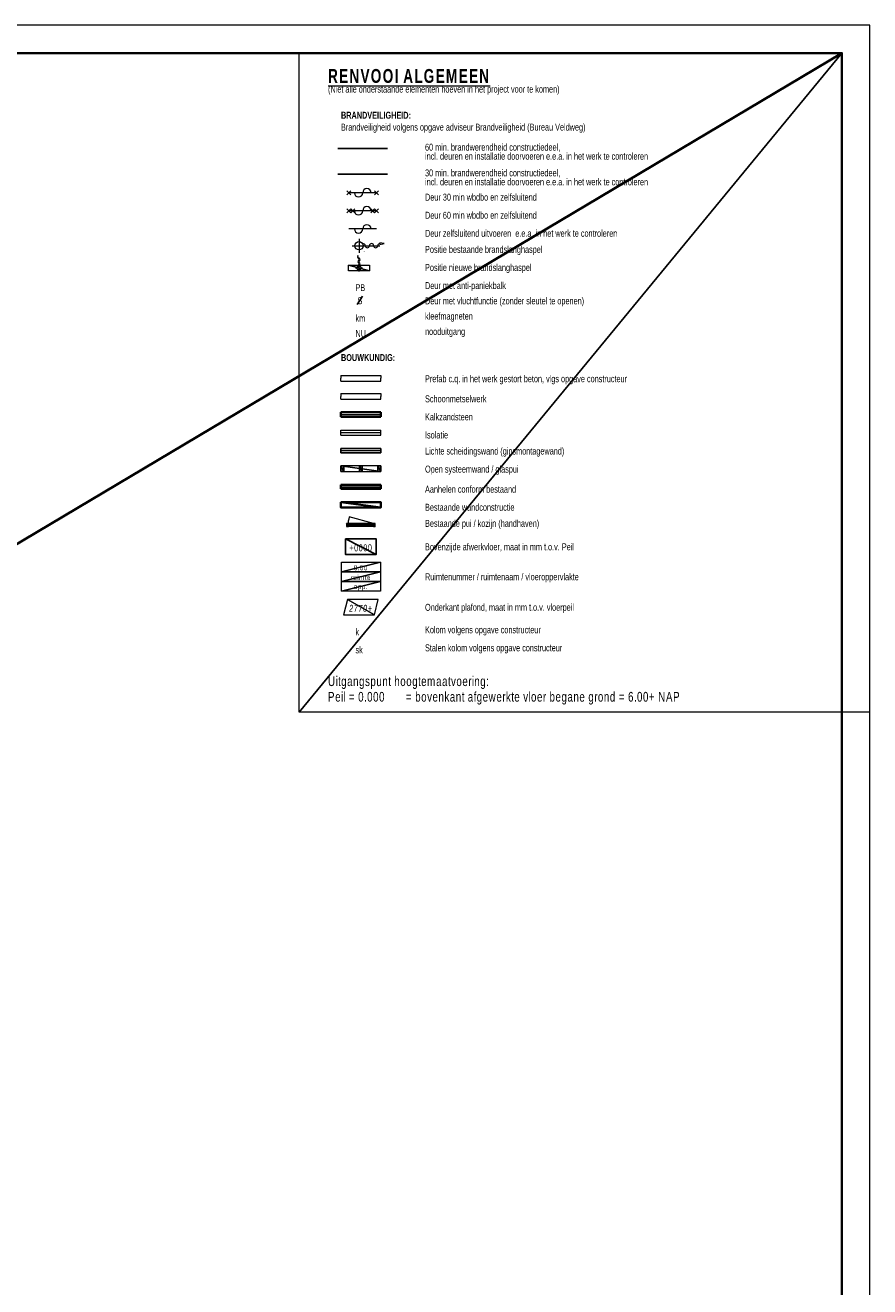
# Model space of a CAD drawing. Header units: millimetres. Extents: x -437 to 139813, y -473 to 90544.
# Tile 149 of 149: x 109469 to 139813, y 45188 to 90544. Entities that reach past the tile are written whole.
import ezdxf
from ezdxf.enums import TextEntityAlignment as Align

# ---------------------------------------------------------------- set-up
doc = ezdxf.new("R2010")
doc.units = ezdxf.units.MM
for name, color, linetype, lineweight in [('059 Kader (tekening)', 253, 'Continuous', 13), ('19012-DO-Renvooi-nieuw - 004 Ruimtenummers', 253, 'Continuous', 13), ('19012-DO-Renvooi-nieuw - 004a ruimtenr+plafond hoogte', 253, 'Continuous', 13), ('19012-DO-Renvooi-nieuw - 005a Peilmaat', 253, 'Continuous', 13), ('19012-DO-Renvooi-nieuw - 009 Symbolen brandweer', 253, 'Continuous', 13), ('19012-DO-Renvooi-nieuw - 009 Symbolen brandweer bestaand', 253, 'Continuous', 13), ('19012-DO-Renvooi-nieuw - 033', 253, 'Continuous', 13), ('19012-DO-Renvooi-nieuw - 045 Plafondafwerking', 253, 'Continuous', 13)]:
    doc.layers.add(name, color=color, linetype=linetype, lineweight=lineweight)
doc.layers.add('Xref', color=253, linetype='Continuous')
doc.styles.add('Arial 1.8 mm', font='arial.ttf', dxfattribs={"width": 0.722222, "height": 1.8})
doc.styles.add('Arial 2.5 mm', font='arial.ttf', dxfattribs={"width": 0.72, "height": 2.5})
doc.styles.add('Arial 3.5 mm', font='arial.ttf', dxfattribs={"width": 0.714286, "height": 3.5})
doc.styles.add('Style-Arial', font='arial.ttf')
doc.styles.add('Style-ENGINEERING', font='ENGINEERING.shx')
doc.styles.add('vierkant Arial 03.5 mm', font='arial.ttf', dxfattribs={"height": 3.5})
doc.styles.add('vierkant Arial 07.0 mm', font='arial.ttf', dxfattribs={"height": 7})
doc.linetypes.add('30wbdbo', pattern='A,1.9,-0.8,[41,dgnlstyle-ags_linetypes_v8.shx,S=0.007937,R=0,X=0,Y=0],-0.8,1.9', length=5.4)
doc.linetypes.add('60wbdbo', pattern='A,1.9,-0.8,[41,dgnlstyle-ags_linetypes_v8.shx,S=0.007937,R=0,X=0,Y=0],-1,[41,dgnlstyle-ags_linetypes_v8.shx,S=0.007937,R=0,X=0,Y=0],-0.8,1.9', length=6.4)
doc.linetypes.add('isolatie(deken)', pattern='A,-0.5,[24,dgnlstyle-ags_linetypes_v8.shx,S=0.009524,R=0,X=0,Y=0],-0.5', length=1)
doc.linetypes.add('isolatie(plaat)', pattern='A,0,[20,dgnlstyle-ags_linetypes_v8.shx,S=0.009048,R=0,X=0,Y=0],-1.14', length=1.14)
doc.linetypes.add('kalkzandsteen', pattern='A,-0.5,[3,dgnlstyle-ags_linetypes_v8.shx,S=0.007937,R=0,X=0,Y=0],-0.5', length=1)
doc.linetypes.add('metselwerk', pattern='A,-1,[5,dgnlstyle-ags_linetypes_v8.shx,S=0.011905,R=0,X=-0.25,Y=0],-1', length=2)

# ---------------------------------------------------------------- blocks, each defined once
blk = doc.blocks.new('AE1')
at = {"layer": '059 Kader (tekening)', "color": 12, "linetype": 'Continuous', "lineweight": 13}
blk.add_line((1399, 594), (1389, 594), dxfattribs=at)
mesh = blk.add_polyface(dxfattribs=at)
corners = [(0, 0), (1399, 0), (1399, 841), (0, 841)]
mesh.append_faces([[corners[k] for k in face] for face in [(3, 1, 2)]], dxfattribs={"vtx0": -1, "color": 12})
mesh.append_faces([[corners[k] for k in face] for face in [(3, 0, 1)]], dxfattribs={"vtx2": -1, "color": 12})
at = {"layer": '059 Kader (tekening)', "color": 12, "linetype": 'Continuous', "lineweight": 35}
mesh = blk.add_polyface(dxfattribs=at)
corners = [(10, 10), (1389, 10), (1389, 831), (10, 831)]
mesh.append_faces([[corners[k] for k in face] for face in [(0, 2, 3)]], dxfattribs={"vtx0": -1, "color": 12})
mesh.append_faces([[corners[k] for k in face] for face in [(1, 2, 0)]], dxfattribs={"vtx1": -1, "color": 12})
blk = doc.blocks.new('BRSLH')
at = {"layer": '19012-DO-Renvooi-nieuw - 009 Symbolen brandweer bestaand', "linetype": 'Continuous', "lineweight": 13}
for p, q in [((-500, 0), (1500, 0)), ((0, 500), (0, -500))]:
    blk.add_line(p, q, dxfattribs=at)
blk.add_circle((0, 0), 300, dxfattribs=at)
for centre, start, end in [((300, 0), 0, 104.477511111), ((600, 0), 180, 0), ((900, 0), 0, 180), ((1200, 0), 180, 0), ((1500, 0), 90, 180)]:
    blk.add_arc(centre, 150, start, end, dxfattribs=at)
at = {"layer": '19012-DO-Renvooi-nieuw - 009 Symbolen brandweer bestaand', "linetype": 'Continuous', "lineweight": 25, "style": 'Style-Arial'}
blk.add_text('-', height=250.0002, dxfattribs=at).set_placement((323.4, -391.0999), align=Align.MIDDLE_LEFT)
at = {"layer": '19012-DO-Renvooi-nieuw - 009 Symbolen brandweer bestaand', "linetype": 'Continuous', "lineweight": 13}
mesh = blk.add_polyface(dxfattribs=at)
corners = [(1500, 200), (1500, 100), (1800, 150)]
mesh.append_faces([[corners[k] for k in face] for face in [(2, 0, 1)]])
blk = doc.blocks.new('Deur Z')
at = {"layer": '19012-DO-Renvooi-nieuw - 009 Symbolen brandweer', "linetype": 'Continuous', "lineweight": 13}
blk.add_line((0, -500), (0, 500), dxfattribs=at)
for centre, start, end in [((0, 150), 90, 270), ((0, -150), 270, 90)]:
    blk.add_arc(centre, 150, start, end, dxfattribs=at)
blk = doc.blocks.new('*U172')
at = {"layer": '19012-DO-Renvooi-nieuw - 009 Symbolen brandweer', "linetype": 'Continuous', "lineweight": 13}
for p, q in [((0, -287), (0, 213)), ((-125, -162), (125, -162))]:
    blk.add_line(p, q, dxfattribs=at)
blk.add_circle((0, -163), 75, dxfattribs=at)
for centre, start, end in [((0, 212), 180, 270), ((0, 62), 90, 270), ((0, 137), 270, 90), ((0, -13), 270, 90), ((0, -88), 90, 194.4775)]:
    blk.add_arc(centre, 37.5, start, end, dxfattribs=at)
mesh = blk.add_polyface(dxfattribs=at)
corners = [(-50, 213), (-25, 213), (-38, 288)]
mesh.append_faces([[corners[k] for k in face] for face in [(2, 0, 1)]])
mesh = blk.add_polyface(dxfattribs=at)
corners = [(-375, -62), (375, -63), (375, -262), (-375, -262)]
mesh.append_faces([[corners[k] for k in face] for face in [(0, 2, 3)]], dxfattribs={"vtx0": -1})
mesh.append_faces([[corners[k] for k in face] for face in [(1, 2, 0)]], dxfattribs={"vtx1": -1})
blk = doc.blocks.new('Deur BRW 30Z')
at = {"layer": '19012-DO-Renvooi-nieuw - 009 Symbolen brandweer', "linetype": 'Continuous', "lineweight": 13}
for p, q in [((-70.8, 429.2), (70.7, 570.7)), ((70.7, 429.2), (-70.8, 570.7)), ((0, -500), (0, 500)), ((-70.8, -570.8), (70.7, -429.3)), ((70.7, -570.8), (-70.8, -429.3))]:
    blk.add_line(p, q, dxfattribs=at)
for centre, start, end in [((0, 150), 90, 270), ((0, -150), 270, 90)]:
    blk.add_arc(centre, 150, start, end, dxfattribs=at)
blk = doc.blocks.new('Deur BRW 60Z')
at = {"layer": '19012-DO-Renvooi-nieuw - 009 Symbolen brandweer', "linetype": 'Continuous', "lineweight": 13}
for p, q in [((-70.8, 429.2), (70.7, 570.7)), ((70.7, 429.2), (-70.8, 570.7)), ((0, -500), (0, 500)), ((-70.8, 287.7), (70.7, 429.2)), ((70.7, 287.7), (-70.8, 429.2)), ((-70.8, -429.3), (70.7, -287.8)), ((70.7, -429.3), (-70.8, -287.8)), ((-70.8, -570.8), (70.7, -429.3)), ((70.7, -570.8), (-70.8, -429.3))]:
    blk.add_line(p, q, dxfattribs=at)
for centre, start, end in [((0, 150), 90, 270), ((0, -150), 270, 90)]:
    blk.add_arc(centre, 150, start, end, dxfattribs=at)
blk = doc.blocks.new('S')
at = {"layer": '19012-DO-Renvooi-nieuw - 009 Symbolen brandweer', "linetype": 'Continuous', "lineweight": 25}
blk.add_line((-105, -143), (95, 157), dxfattribs=at)
at = {"layer": '19012-DO-Renvooi-nieuw - 009 Symbolen brandweer', "linetype": 'Continuous', "lineweight": 25, "style": 'Style-ENGINEERING', "width": 0.79996}
blk.add_text('S', height=250, dxfattribs=at).set_placement((0, 0), align=Align.MIDDLE_CENTER)
blk = doc.blocks.new('*U176')
at = {"layer": '19012-DO-Renvooi-nieuw - 033', "linetype": 'Continuous', "lineweight": 13}
for p, q in [((450, -60), (-450, -60)), ((450, -117), (-450, -117)), ((450, -173), (-450, -173))]:
    blk.add_line(p, q, dxfattribs=at)
at = {"layer": '19012-DO-Renvooi-nieuw - 033', "linetype": 'Continuous', "lineweight": 13, "flags": 128}
for points in [[(450, -60), (-419, 173), (-438, 97), (-451, 19), (-456, -60)], [(446, -105), (-446, -105), (-448, -65), (448, -65), (446, -105)]]:
    blk.add_lwpolyline(points, dxfattribs=at)
at = {"layer": '19012-DO-Renvooi-nieuw - 033', "linetype": 'Continuous', "lineweight": 13}
mesh = blk.add_polyface(dxfattribs=at)
corners = [(-517, -173), (-450, -173), (-450, -60), (-517, -60)]
mesh.append_faces([[corners[k] for k in face] for face in [(3, 1, 2)]], dxfattribs={"vtx0": -1})
mesh.append_faces([[corners[k] for k in face] for face in [(3, 0, 1)]], dxfattribs={"vtx2": -1})
mesh = blk.add_polyface(dxfattribs=at)
corners = [(450, -173), (517, -173), (517, -60), (450, -60)]
mesh.append_faces([[corners[k] for k in face] for face in [(3, 1, 2)]], dxfattribs={"vtx0": -1})
mesh.append_faces([[corners[k] for k in face] for face in [(3, 0, 1)]], dxfattribs={"vtx2": -1})
blk = doc.blocks.new('Peilmaat 2.5 Annotation Plat_1')
at = {"layer": '19012-DO-Renvooi-nieuw - 005a Peilmaat', "linetype": 'Continuous', "lineweight": 13, "insert": (5.56, 2.36), "char_height": 2.5, "attachment_point": 5, "line_spacing_factor": 0.6, "style": 'Arial 2.5 mm'}
blk.add_mtext('\\H1x;\\W0.72;\\T1.130;+0000', dxfattribs=at)
at = {"layer": '19012-DO-Renvooi-nieuw - 005a Peilmaat', "linetype": 'Continuous', "lineweight": 25}
mesh = blk.add_polyface(dxfattribs=at)
corners = [(0, 0), (11.11, 0), (11.11, 5.56), (0, 5.56)]
mesh.append_faces([[corners[k] for k in face] for face in [(3, 1, 2)]], dxfattribs={"vtx0": -1})
mesh.append_faces([[corners[k] for k in face] for face in [(3, 0, 1)]], dxfattribs={"vtx2": -1})
blk = doc.blocks.new('ruimtenr 01_2')
at = {"layer": '19012-DO-Renvooi-nieuw - 004 Ruimtenummers', "linetype": 'Continuous', "lineweight": 13, "char_height": 1.8, "attachment_point": 5, "line_spacing_factor": 0.6, "style": 'Arial 1.8 mm'}
for s, insert in [('\\H1x;\\W0.722222;\\T1.145;0.00', (7, -2.05)), ('\\H1x;\\W0.722222;\\T1.145;ruimte', (7, -5.55))]:
    blk.add_mtext(s, dxfattribs=dict(at, insert=insert))
at = {"layer": '19012-DO-Renvooi-nieuw - 004a ruimtenr+plafond hoogte', "linetype": 'Continuous', "lineweight": 13, "insert": (7, -9.05), "char_height": 1.8, "attachment_point": 5, "line_spacing_factor": 0.6, "style": 'Arial 1.8 mm'}
blk.add_mtext('\\H1x;\\W0.722222;\\T1.145;opp.', dxfattribs=at)
at = {"layer": '19012-DO-Renvooi-nieuw - 004 Ruimtenummers', "linetype": 'Continuous', "lineweight": 13}
mesh = blk.add_polyface(dxfattribs=at)
corners = [(0, 0), (14, 0), (14, -3.5), (0, -3.5)]
mesh.append_faces([[corners[k] for k in face] for face in [(3, 1, 2)]], dxfattribs={"vtx0": -1})
mesh.append_faces([[corners[k] for k in face] for face in [(3, 0, 1)]], dxfattribs={"vtx2": -1})
mesh = blk.add_polyface(dxfattribs=at)
corners = [(0, -3.5), (14, -3.5), (14, -7), (0, -7)]
mesh.append_faces([[corners[k] for k in face] for face in [(3, 1, 2)]], dxfattribs={"vtx0": -1})
mesh.append_faces([[corners[k] for k in face] for face in [(3, 0, 1)]], dxfattribs={"vtx2": -1})
at = {"layer": '19012-DO-Renvooi-nieuw - 004a ruimtenr+plafond hoogte', "linetype": 'Continuous', "lineweight": 13}
mesh = blk.add_polyface(dxfattribs=at)
corners = [(0, -7), (14, -7), (14, -10.5), (0, -10.5)]
mesh.append_faces([[corners[k] for k in face] for face in [(3, 1, 2)]], dxfattribs={"vtx0": -1})
mesh.append_faces([[corners[k] for k in face] for face in [(3, 0, 1)]], dxfattribs={"vtx2": -1})
blk = doc.blocks.new('*U179')
at = {"layer": '19012-DO-Renvooi-nieuw - 045 Plafondafwerking', "insert": (0, -30), "char_height": 180, "attachment_point": 5, "line_spacing_factor": 0.6, "style": 'Arial 1.8 mm'}
blk.add_mtext('\\fArial|b0|i1|c00|p39;\\H1x;\\W0.722222;\\T1.145;2770+', dxfattribs=at)
at = {"layer": '19012-DO-Renvooi-nieuw - 045 Plafondafwerking'}
mesh = blk.add_polyface(dxfattribs=at)
corners = [(-450, -200), (350, -200), (450, 200), (-350, 200)]
mesh.append_faces([[corners[k] for k in face] for face in [(3, 1, 2)]], dxfattribs={"vtx0": -1})
mesh.append_faces([[corners[k] for k in face] for face in [(3, 0, 1)]], dxfattribs={"vtx2": -1})

msp = doc.modelspace()

# ---------------------------------------------------------------- linework, layer by layer
at = {"layer": 'Xref', "linetype": '60wbdbo', "lineweight": 25, "ltscale": 100}
msp.add_line((120701.3, 86113.9), (122486.4, 86113.9), dxfattribs=at)
at = {"layer": 'Xref', "linetype": '30wbdbo', "lineweight": 25, "ltscale": 100}
msp.add_line((120701.3, 85190.3), (122486.4, 85190.3), dxfattribs=at)
at = {"layer": 'Xref', "linetype": 'Continuous', "lineweight": 13}
for p, q in [((120813.9, 77950.5), (120813.9, 77850.5)), ((120813.9, 77950.5), (122242.9, 77950.5)), ((120813.9, 77750.5), (120813.9, 77850.5)), ((120813.9, 77750.5), (122242.9, 77750.5)), ((122242.9, 77950.5), (122242.9, 77850.5)), ((122242.9, 77750.5), (122242.9, 77850.5)), ((120813.9, 77300.5), (120813.9, 77200.5)), ((120813.9, 77300.5), (122242.9, 77300.5)), ((120813.9, 77100.5), (120813.9, 77200.5)), ((122242.9, 77300.5), (122242.9, 77200.5)), ((122242.9, 77100.5), (122242.9, 77200.5)), ((120813.9, 77100.5), (122242.9, 77100.5)), ((120813.9, 75810.5), (120813.9, 75990.5)), ((122242.9, 75810.5), (122242.9, 75990.5))]:
    msp.add_line(p, q, dxfattribs=at)
at = {"layer": 'Xref', "linetype": 'Continuous', "lineweight": 35}
for p, q in [((120813.9, 76463), (120813.9, 76638)), ((122242.9, 76463), (122242.9, 76638)), ((120813.9, 73875.5), (120813.9, 74025.5)), ((122242.9, 73875.5), (122242.9, 74025.5))]:
    msp.add_line(p, q, dxfattribs=at)
at = {"layer": 'Xref', "linetype": 'Continuous', "lineweight": 25}
for p, q in [((120813.9, 75175.5), (120813.9, 75325.5)), ((122242.9, 75175.5), (122242.9, 75325.5))]:
    msp.add_line(p, q, dxfattribs=at)
at = {"layer": 'Xref', "linetype": 'Continuous', "lineweight": 35, "flags": 128}
for points in [[(120813.9, 76638), (122242.9, 76638)], [(120813.9, 76463), (122242.9, 76463)], [(120813.9, 74025.5), (122242.9, 74025.5)], [(120813.9, 73875.5), (122242.9, 73875.5)]]:
    msp.add_lwpolyline(points, dxfattribs=at)
at = {"layer": 'Xref', "linetype": 'kalkzandsteen', "lineweight": 13, "ltscale": 175, "flags": 128}
msp.add_lwpolyline([(120813.9, 76550.5), (122242.9, 76550.5)], dxfattribs=at)
at = {"layer": 'Xref', "linetype": 'Continuous', "lineweight": 13, "flags": 128}
for points in [[(120813.9, 75990.5), (122242.9, 75990.5)], [(120813.9, 75810.5), (122242.9, 75810.5)]]:
    msp.add_lwpolyline(points, dxfattribs=at)
at = {"layer": 'Xref', "linetype": 'isolatie(plaat)', "lineweight": 13, "ltscale": 180, "flags": 128}
msp.add_lwpolyline([(120813.9, 75900.5), (122242.9, 75900.5)], dxfattribs=at)
at = {"layer": 'Xref', "linetype": 'Continuous', "lineweight": 25, "flags": 128}
for points in [[(120813.9, 75325.5), (122242.9, 75325.5)], [(120813.9, 75175.5), (122242.9, 75175.5)]]:
    msp.add_lwpolyline(points, dxfattribs=at)
at = {"layer": 'Xref', "linetype": 'isolatie(deken)', "lineweight": 13, "ltscale": 150, "flags": 128}
msp.add_lwpolyline([(120813.9, 75250.5), (122242.9, 75250.5)], dxfattribs=at)
at = {"layer": 'Xref', "linetype": 'metselwerk', "lineweight": 13, "ltscale": 150, "flags": 128}
msp.add_lwpolyline([(120813.9, 73950.5), (122242.9, 73950.5)], dxfattribs=at)

# ---------------------------------------------------------------- block references
at = {"layer": 'Xref', "linetype": 'Continuous', "lineweight": 35, "xscale": 100, "yscale": 100, "zscale": 100}
msp.add_blockref('AE1', (-87, 6444.2), dxfattribs=at)
at = {"layer": 'Xref', "linetype": 'Continuous', "lineweight": 13, "rotation": 90}
for name, p in [('Deur BRW 30Z', (121593.8, 84521.8)), ('Deur BRW 60Z', (121593.8, 83871.8)), ('Deur Z', (121593.8, 83221.8))]:
    msp.add_blockref(name, p, dxfattribs=at)
at = {"layer": 'Xref', "linetype": 'Continuous', "lineweight": 13}
for name, p, xscale, yscale, zscale in [('BRSLH', (121461.1, 82616.8), 0.5, 0.5, 0.5), ('Peilmaat 2.5 Annotation Plat_1', (120972.8, 71517.4), 100, 100, 100), ('ruimtenr 01_2', (120828.4, 71242.4), 100, 100, 100)]:
    msp.add_blockref(name, p, dxfattribs=dict(at, xscale=xscale, yscale=yscale, zscale=zscale))
for name, p in [('*U172', (121461.3, 81979.3)), ('*U176', (121528.4, 72690.9))]:
    msp.add_blockref(name, p, dxfattribs=at)
at = {"layer": 'Xref', "linetype": 'Continuous', "lineweight": 25}
msp.add_blockref('S', (121496.2, 80641), dxfattribs=at)
at = {"layer": 'Xref', "xscale": 1.388888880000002, "yscale": 1.388888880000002, "zscale": 1.388888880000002}
msp.add_blockref('*U179', (121528.4, 69620.2), dxfattribs=at)

# ---------------------------------------------------------------- texts
at = {"layer": 'Xref', "linetype": 'Continuous', "lineweight": 13}
for s, insert, char_height, attachment_point, line_spacing_factor, style in [('\\fArial|b1|i0|c00|p39;\\H1x;\\W0.7;\\L\\T1.130;RENVOOI ALGEMEEN', (120348, 88463.5), 500, 7, 0.6, 'vierkant Arial 07.0 mm'), ('\\H1x;\\W0.72;(Niet alle onderstaande elementen hoeven in het project voor te komen)', (120348, 88046.9), 250, 7, 0.6, 'Arial 3.5 mm'), ('\\fArial|b1|i0|c00|p39;\\H1x;\\W0.72;BRANDVEILIGHEID:', (120813.9, 87180.6), 250, 7, 0.6, 'Arial 3.5 mm'), ('\\H1x;\\W0.72;Brandveiligheid volgens opgave adviseur Brandveiligheid (Bureau Veldweg)', (120813.9, 86680.6), 250, 7, 0.6, 'Arial 3.5 mm'), ('\\H1x;\\W0.72;60 min. brandwerendheid constructiedeel,\\Pincl. deuren en installatie doorvoeren e.e.a. in het werk te controleren', (123833.7, 85707), 250, 7, 0.776524, 'Arial 3.5 mm'), ('\\H1x;\\W0.72;30 min. brandwerendheid constructiedeel,\\Pincl. deuren en installatie doorvoeren e.e.a. in het werk te controleren', (123833.7, 84783.5), 250, 7, 0.776524, 'Arial 3.5 mm'), ('\\H1x;\\W0.72;Deur 30 min wbdbo en zelfsluitend', (123833.7, 84233.5), 250, 7, 0.6, 'Arial 3.5 mm'), ('\\H1x;\\W0.72;Deur 60 min wbdbo en zelfsluitend', (123833.7, 83583.5), 250, 7, 0.6, 'Arial 3.5 mm'), ('\\H1x;\\W0.72;Deur zelfsluitend uitvoeren  e.e.a. in het werk te controleren', (123833.7, 82933.5), 250, 7, 0.6, 'Arial 3.5 mm'), ('\\H1x;\\W0.72;Positie bestaande brandslanghaspel', (123833.7, 82283.5), 250, 7, 0.6, 'Arial 3.5 mm'), ('\\H1x;\\W0.72;Positie nieuwe brandslanghaspel', (123833.7, 81633.5), 250, 7, 0.6, 'Arial 3.5 mm'), ('\\H1x;\\W0.72;PB', (121334.2, 80983.5), 250, 7, 0.6, 'Arial 3.5 mm'), ('\\H1x;\\W0.72;Deur met anti-paniekbalk', (123833.7, 80983.5), 250, 7, 0.6, 'Arial 3.5 mm'), ('\\H1x;\\W0.72;Deur met vluchtfunctie (zonder sleutel te openen)', (123833.7, 80433.5), 250, 7, 0.6, 'Arial 3.5 mm'), ('\\H1x;\\W0.72;km', (121334.2, 79883.5), 250, 7, 0.6, 'Arial 3.5 mm'), ('\\H1x;\\W0.72;kleefmagneten', (123833.7, 79883.5), 250, 7, 0.6, 'Arial 3.5 mm'), ('\\H1x;\\W0.72;NU', (121334.2, 79333.5), 250, 7, 0.6, 'Arial 3.5 mm'), ('\\H1x;\\W0.72;nooduitgang', (123833.7, 79333.5), 250, 7, 0.6, 'Arial 3.5 mm'), ('\\fArial|b1|i0|c00|p39;\\H1x;\\W0.72;BOUWKUNDIG:', (120813.9, 78467.2), 250, 7, 0.6, 'Arial 3.5 mm'), ('\\H1x;\\W0.72;Prefab c.q. in het werk gestort beton, vlgs opgave constructeur', (123833.7, 77634.1), 250, 7, 0.6, 'Arial 3.5 mm'), ('\\H1x;\\W0.72;Schoonmetselwerk', (123833.7, 76984.1), 250, 7, 0.6, 'Arial 3.5 mm'), ('\\H1x;\\W0.72;Kalkzandsteen', (123833.7, 76334.1), 250, 7, 0.6, 'Arial 3.5 mm'), ('\\H1x;\\W0.72;Isolatie', (123833.7, 75684.1), 250, 7, 0.6, 'Arial 3.5 mm'), ('\\H1x;\\W0.72;Lichte scheidingswand (gipsmontagewand)', (123833.7, 75034.1), 250, 7, 0.6, 'Arial 3.5 mm'), ('\\H1x;\\W0.72;Open systeemwand / glaspui', (123833.7, 74384.1), 250, 7, 0.6, 'Arial 3.5 mm'), ('\\H1x;\\W0.72;Aanhelen conform bestaand', (123833.7, 73734.1), 250, 7, 0.6, 'Arial 3.5 mm'), ('\\H1x;\\W0.72;Bestaande wandconstructie', (123833.7, 73084.1), 250, 7, 0.6, 'Arial 3.5 mm'), ('\\H1x;\\W0.72;Bestaande pui / kozijn (handhaven)', (123833.7, 72434.1), 250, 7, 0.6, 'Arial 3.5 mm'), ('\\H1x;\\W0.72;Bovenzijde afwerkvloer, maat in mm t.o.v. Peil', (123833.7, 71753.5), 250, 4, 0.6, 'Arial 3.5 mm'), ('\\H1x;\\W0.72;Ruimtenummer / ruimtenaam / vloeroppervlakte', (123833.7, 70675.7), 250, 4, 0.6, 'Arial 3.5 mm'), ('\\H1x;\\W0.72;Onderkant plafond, maat in mm t.o.v. vloerpeil', (123833.7, 69578.5), 250, 4, 0.6, 'Arial 3.5 mm'), ('\\H1x;\\W0.72;k', (121334.2, 68609.1), 250, 7, 0.6, 'Arial 3.5 mm'), ('\\H1x;\\W0.72;Kolom volgens opgave constructeur', (123833.7, 68609.1), 250, 7, 0.6, 'Arial 3.5 mm'), ('\\H1x;\\W0.72;sk', (121334.2, 67959.1), 250, 7, 0.6, 'Arial 3.5 mm'), ('\\H1x;\\W0.72;Stalen kolom volgens opgave constructeur', (123833.7, 67959.1), 250, 7, 0.6, 'Arial 3.5 mm'), ('\\H1x;\\W0.714286;\\T1.105;Uitgangspunt hoogtemaatvoering: \\PPeil = 0.000 ^I= bovenkant afgewerkte vloer begane grond = 6.00+ NAP', (120348, 66119.7), 350, 7, 0.96, 'vierkant Arial 03.5 mm')]:
    msp.add_mtext(s, dxfattribs=dict(at, insert=insert, char_height=char_height, attachment_point=attachment_point, line_spacing_factor=line_spacing_factor, style=style))

# ---------------------------------------------------------------- meshes
mesh = msp.add_polyface(dxfattribs=at)
corners = [(119313, 89544.2), (138813, 89544.2), (138813, 65844.2), (119313, 65844.2)]
mesh.append_faces([[corners[k] for k in face] for face in [(3, 1, 2)]], dxfattribs={"vtx0": -1})
mesh.append_faces([[corners[k] for k in face] for face in [(3, 0, 1)]], dxfattribs={"vtx2": -1})
mesh = msp.add_polyface(dxfattribs=at)
corners = [(120813.9, 74500.5), (122242.9, 74500.5), (122242.9, 74700.5), (120813.9, 74700.5)]
mesh.append_faces([[corners[k] for k in face] for face in [(3, 1, 2)]], dxfattribs={"vtx0": -1})
mesh.append_faces([[corners[k] for k in face] for face in [(3, 0, 1)]], dxfattribs={"vtx2": -1})
at = {"layer": 'Xref', "linetype": 'Continuous', "lineweight": 25}
mesh = msp.add_polyface(dxfattribs=at)
corners = [(120813.9, 74500.5), (120913.9, 74500.5), (120913.9, 74700.5), (120813.9, 74700.5)]
mesh.append_faces([[corners[k] for k in face] for face in [(3, 1, 2)]], dxfattribs={"vtx0": -1})
mesh.append_faces([[corners[k] for k in face] for face in [(3, 0, 1)]], dxfattribs={"vtx2": -1})
mesh = msp.add_polyface(dxfattribs=at)
corners = [(121478.4, 74500.5), (121578.4, 74500.5), (121578.4, 74700.5), (121478.4, 74700.5)]
mesh.append_faces([[corners[k] for k in face] for face in [(3, 1, 2)]], dxfattribs={"vtx0": -1})
mesh.append_faces([[corners[k] for k in face] for face in [(3, 0, 1)]], dxfattribs={"vtx2": -1})
mesh = msp.add_polyface(dxfattribs=at)
corners = [(122142.9, 74500.5), (122242.9, 74500.5), (122242.9, 74700.5), (122142.9, 74700.5)]
mesh.append_faces([[corners[k] for k in face] for face in [(3, 1, 2)]], dxfattribs={"vtx0": -1})
mesh.append_faces([[corners[k] for k in face] for face in [(3, 0, 1)]], dxfattribs={"vtx2": -1})
at = {"layer": 'Xref', "linetype": 'Continuous', "lineweight": 35}
mesh = msp.add_polyface(dxfattribs=at)
corners = [(120813.9, 73200.5), (122242.9, 73200.5), (122242.9, 73400.5), (120813.9, 73400.5)]
mesh.append_faces([[corners[k] for k in face] for face in [(3, 1, 2)]], dxfattribs={"vtx0": -1})
mesh.append_faces([[corners[k] for k in face] for face in [(3, 0, 1)]], dxfattribs={"vtx2": -1})

doc.saveas('drawing.dxf')
